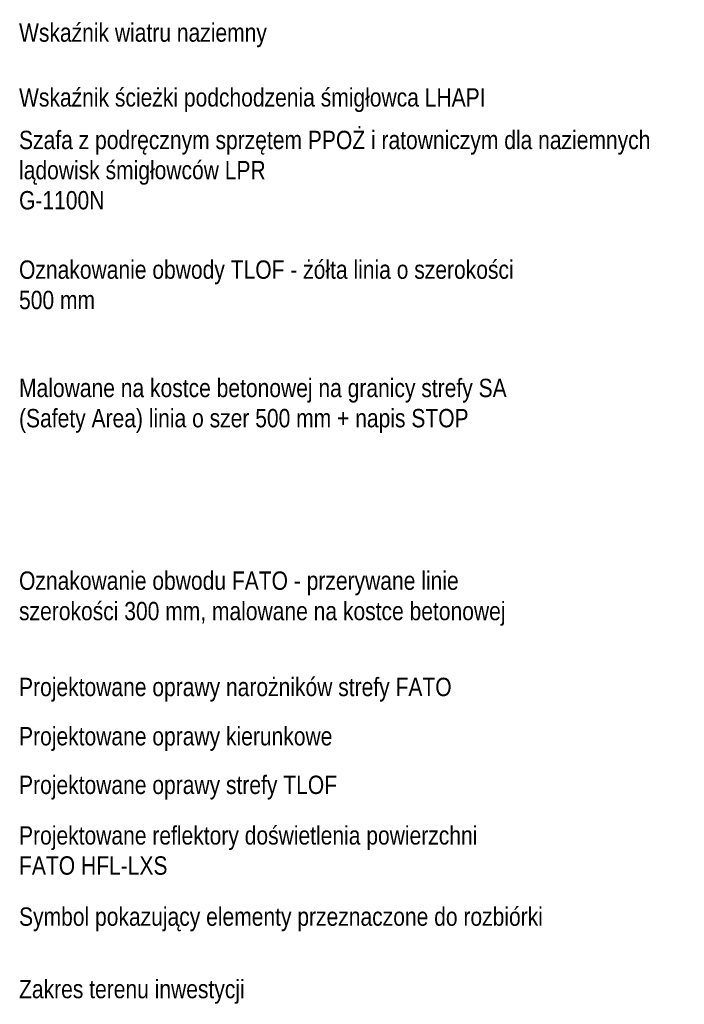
# Model space of a CAD drawing. Header units: metres. Extents: x -1013 to 1493500, y -5789517 to 1032.
# Tile 5 of 66: x 1492342 to 1492353, y -5789517 to -5789501. Entities that reach past the tile are written whole.
import ezdxf

# ---------------------------------------------------------------- set-up
doc = ezdxf.new("R2010")
doc.units = ezdxf.units.M
doc.header["$MEASUREMENT"] = 0
doc.layers.add('710-L Legendy opisy1', color=7, linetype='Continuous', lineweight=13)
doc.styles.add('STYL_AUTOMATYCZNY_3', font='Arial Narrow.ttf')

msp = doc.modelspace()

# ---------------------------------------------------------------- texts
at = {"layer": '710-L Legendy opisy1', "color": 7, "linetype": 'Continuous', "lineweight": 13, "char_height": 0.3, "attachment_point": 1, "style": 'STYL_AUTOMATYCZNY_3'}
for s, insert in [('\\A1;{\\pql;\\fArial Narrow|b0|i0|c238|p0;\\W1.000000;Wskaźnik wiatru\\fArial Narrow|b0|i0|c238|p0;\\W1.000000; naziemny}', (1492341.8197, -5789501.1622)), ('\\A1;{\\pql;\\fArial Narrow|b0|i0|c238|p0;\\W1.000000;Wskaźnik ś\\fArial Narrow|b0|i0|c238|p0;\\W1.000000;cieżki podchodzenia śmigłowca LHAPI}', (1492341.8197, -5789502.2219)), ('\\A1;{\\pql;\\fArial Narrow|b0|i0|c238|p0;\\W1.000000;Projektowane oprawy\\fArial Narrow|b0|i0|c238|p0;\\W1.000000; narożników strefy FATO}', (1492341.8197, -5789511.8583)), ('\\A1;{\\pql;\\fArial Narrow|b0|i0|c238|p0;\\W1.000000;Projektowane oprawy \\fArial Narrow|b0|i0|c238|p0;\\W1.000000;kierunkowe}', (1492341.8197, -5789512.6637)), ('\\A1;{\\pql;\\fArial Narrow|b0|i0|c238|p0;\\W1.000000;Projektowane oprawy \\fArial Narrow|b0|i0|c238|p0;\\W1.000000;strefy TLOF}', (1492341.8197, -5789513.4583)), ('\\A1;{\\pql;\\fArial Narrow|b0|i0|c238|p0;\\W1.000000;Symbol pokazujący elementy przeznaczone do rozbiórki}', (1492341.8197, -5789515.6122)), ('\\A1;{\\pql;\\fArial Narrow|b0|i0|c238|p0;\\W1.000000;Zakres terenu inwestycji}', (1492341.8197, -5789516.7968))]:
    msp.add_mtext(s, dxfattribs=dict(at, insert=insert))
for s, insert, width, line_spacing_factor in [('\\A1;{\\pql;\\fArial Narrow|b0|i0|c238|p0;\\W1.000000;Szafa z podręcznym sprzętem PPOŻ i ratowniczym \\fArial Narrow|b0|i0|c238|p0;\\W1.000000;dla naziemnych lądowisk śmigłowców LPR\\P\\pql;\\fArial Narrow|b0|i0|c238|p0;\\W1.000000;G-1100\\fArial Narrow|b0|i0|c238|p0;\\W1.000000;N}', (1492341.8197, -5789502.9176), 10.298892, 0.985246), ('\\A1;{\\pql;\\fArial Narrow|b0|i0|c238|p0;\\W1.000000;Oznakowanie obwody TLOF - żółta linia o szerokości 500 mm}', (1492341.8197, -5789505.037), 8.307365, 0.992815), ('\\A1;{\\pql;\\fArial Narrow|b0|i0|c238|p0;\\W1.000000;Malowane na kostce betonowej na granicy strefy \\fArial Narrow|b0|i0|c238|p0;\\W1.000000;SA (Safety Area)\\fArial Narrow|b0|i0|c238|p0;\\W1.000000; linia o szer 500 mm + napis STOP}', (1492341.8197, -5789506.9711), 8.294328, 0.987211), ('\\A1;{\\pql;\\fArial Narrow|b0|i0|c238|p0;\\W1.000000;Oznakowanie obwodu FATO - przerywane linie szerokości 300 mm, malowane na kostce betonowej }', (1492341.8197, -5789510.121), 8.489464, 0.993769), ('\\A1;{\\pql;\\fArial Narrow|b0|i0|c238|p0;\\W1.000000;Projektowane reflektory \\fArial Narrow|b0|i0|c238|p0;\\W1.000000;doświetlenia powierzchni FATO HFL-LXS}', (1492341.8197, -5789514.2846), 8.119929, 0.984682)]:
    msp.add_mtext(s, dxfattribs=dict(at, insert=insert, width=width, line_spacing_factor=line_spacing_factor))

doc.saveas('drawing.dxf')
